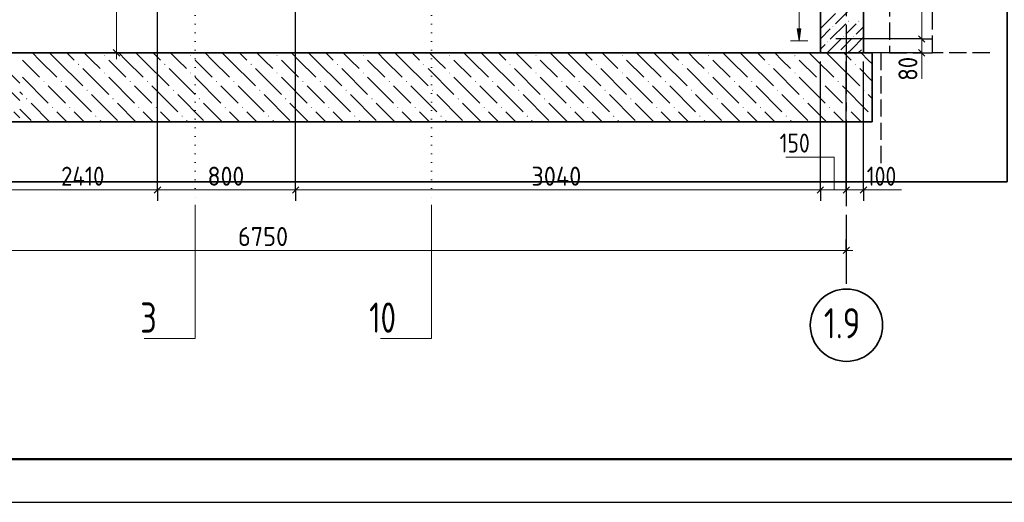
# Model space of a CAD drawing. Header units: millimetres. Extents: x 0 to 30446, y 0 to 14850.
# Tile 4 of 26: x 5792 to 11496, y 0 to 2796. Entities that reach past the tile are written whole.
import ezdxf

# ---------------------------------------------------------------- set-up
doc = ezdxf.new("R2010")
doc.units = ezdxf.units.MM
for name, pattern in [('______2', [135, 100, -35]), ('______5', [550, 400, -50, 50, -50]), ('______9', [50, 0, -50])]:
    doc.linetypes.add(name, pattern=pattern)
for name, color, linetype, lineweight in [('Standard', 7, 'Continuous', 25), ('Сечения символ', 7, 'Continuous', 25), ('Стена обрамление П-обр.', 7, 'Continuous', 25)]:
    doc.layers.add(name, color=color, linetype=linetype, lineweight=lineweight)
doc.layers.add('ЖБ Плита Фундамента верхний уровень', color=7, linetype='Continuous', lineweight=25, true_color=0x783c14)
doc.layers.add('ЖБ Стена верхний уровень', color=7, linetype='Continuous', lineweight=25, true_color=0x006e00)
doc.layers.add('Оси', color=7, linetype='______5', true_color=0x656565)
doc.layers.add('Размерная выноска', color=7, linetype='Continuous')
doc.styles.add('ISOCPEUR', font='txt')

msp = doc.modelspace()

# ---------------------------------------------------------------- hatches: boundary and pattern name
at = {"layer": 'ЖБ Плита Фундамента верхний уровень', "linetype": 'Continuous', "lineweight": 18, "transparency": 33554687}
for points in [[(6279.6, 2587.5), (6282.9, 2590.8), (6286.1, 2587.5), (6282.9, 2584.3)], [(6779.6, 2587.5), (6782.9, 2590.8), (6786.1, 2587.5), (6782.9, 2584.3)], [(7279.6, 2587.5), (7282.9, 2590.8), (7286.1, 2587.5), (7282.9, 2584.3)], [(7779.6, 2587.5), (7782.9, 2590.8), (7786.1, 2587.5), (7782.9, 2584.3)], [(8279.6, 2587.5), (8282.9, 2590.8), (8286.1, 2587.5), (8282.9, 2584.3)], [(8779.6, 2587.5), (8782.9, 2590.8), (8786.1, 2587.5), (8782.9, 2584.3)], [(9279.6, 2587.5), (9282.9, 2590.8), (9286.1, 2587.5), (9282.9, 2584.3)], [(9779.6, 2587.5), (9782.9, 2590.8), (9786.1, 2587.5), (9782.9, 2584.3)], [(10279.6, 2587.5), (10282.9, 2590.8), (10286.1, 2587.5), (10282.9, 2584.3)], [(6129.6, 2537.5), (6132.9, 2540.8), (6136.1, 2537.5), (6132.9, 2534.3)], [(6629.6, 2537.5), (6632.9, 2540.8), (6636.1, 2537.5), (6632.9, 2534.3)], [(7129.6, 2537.5), (7132.9, 2540.8), (7136.1, 2537.5), (7132.9, 2534.3)], [(7629.6, 2537.5), (7632.9, 2540.8), (7636.1, 2537.5), (7632.9, 2534.3)], [(8129.6, 2537.5), (8132.9, 2540.8), (8136.1, 2537.5), (8132.9, 2534.3)], [(8629.6, 2537.5), (8632.9, 2540.8), (8636.1, 2537.5), (8632.9, 2534.3)], [(9129.6, 2537.5), (9132.9, 2540.8), (9136.1, 2537.5), (9132.9, 2534.3)], [(9629.6, 2537.5), (9632.9, 2540.8), (9636.1, 2537.5), (9632.9, 2534.3)], [(10129.6, 2537.5), (10132.9, 2540.8), (10136.1, 2537.5), (10132.9, 2534.3)], [(10629.6, 2537.5), (10632.9, 2540.8), (10636.1, 2537.5), (10632.9, 2534.3)], [(6279.6, 2487.5), (6282.9, 2490.8), (6286.1, 2487.5), (6282.9, 2484.3)], [(6779.6, 2487.5), (6782.9, 2490.8), (6786.1, 2487.5), (6782.9, 2484.3)], [(7279.6, 2487.5), (7282.9, 2490.8), (7286.1, 2487.5), (7282.9, 2484.3)], [(7779.6, 2487.5), (7782.9, 2490.8), (7786.1, 2487.5), (7782.9, 2484.3)], [(8279.6, 2487.5), (8282.9, 2490.8), (8286.1, 2487.5), (8282.9, 2484.3)], [(8779.6, 2487.5), (8782.9, 2490.8), (8786.1, 2487.5), (8782.9, 2484.3)], [(9279.6, 2487.5), (9282.9, 2490.8), (9286.1, 2487.5), (9282.9, 2484.3)], [(9779.6, 2487.5), (9782.9, 2490.8), (9786.1, 2487.5), (9782.9, 2484.3)], [(10279.6, 2487.5), (10282.9, 2490.8), (10286.1, 2487.5), (10282.9, 2484.3)], [(5929.6, 2437.5), (5932.9, 2440.8), (5936.1, 2437.5), (5932.9, 2434.3)], [(6029.6, 2437.5), (6032.9, 2440.8), (6036.1, 2437.5), (6032.9, 2434.3)], [(6429.6, 2437.5), (6432.9, 2440.8), (6436.1, 2437.5), (6432.9, 2434.3)], [(6529.6, 2437.5), (6532.9, 2440.8), (6536.1, 2437.5), (6532.9, 2434.3)], [(6929.6, 2437.5), (6932.9, 2440.8), (6936.1, 2437.5), (6932.9, 2434.3)], [(7029.6, 2437.5), (7032.9, 2440.8), (7036.1, 2437.5), (7032.9, 2434.3)], [(7429.6, 2437.5), (7432.9, 2440.8), (7436.1, 2437.5), (7432.9, 2434.3)], [(7529.6, 2437.5), (7532.9, 2440.8), (7536.1, 2437.5), (7532.9, 2434.3)], [(7929.6, 2437.5), (7932.9, 2440.8), (7936.1, 2437.5), (7932.9, 2434.3)], [(8029.6, 2437.5), (8032.9, 2440.8), (8036.1, 2437.5), (8032.9, 2434.3)], [(8429.6, 2437.5), (8432.9, 2440.8), (8436.1, 2437.5), (8432.9, 2434.3)], [(8529.6, 2437.5), (8532.9, 2440.8), (8536.1, 2437.5), (8532.9, 2434.3)], [(8929.6, 2437.5), (8932.9, 2440.8), (8936.1, 2437.5), (8932.9, 2434.3)], [(9029.6, 2437.5), (9032.9, 2440.8), (9036.1, 2437.5), (9032.9, 2434.3)], [(9429.6, 2437.5), (9432.9, 2440.8), (9436.1, 2437.5), (9432.9, 2434.3)], [(9529.6, 2437.5), (9532.9, 2440.8), (9536.1, 2437.5), (9532.9, 2434.3)], [(9929.6, 2437.5), (9932.9, 2440.8), (9936.1, 2437.5), (9932.9, 2434.3)], [(10029.6, 2437.5), (10032.9, 2440.8), (10036.1, 2437.5), (10032.9, 2434.3)], [(10429.6, 2437.5), (10432.9, 2440.8), (10436.1, 2437.5), (10432.9, 2434.3)], [(10529.6, 2437.5), (10532.9, 2440.8), (10536.1, 2437.5), (10532.9, 2434.3)], [(5829.6, 2337.5), (5832.9, 2340.8), (5836.1, 2337.5), (5832.9, 2334.3)], [(6179.6, 2387.5), (6182.9, 2390.8), (6186.1, 2387.5), (6182.9, 2384.3)], [(6329.6, 2337.5), (6332.9, 2340.8), (6336.1, 2337.5), (6332.9, 2334.3)], [(6679.6, 2387.5), (6682.9, 2390.8), (6686.1, 2387.5), (6682.9, 2384.3)], [(6829.6, 2337.5), (6832.9, 2340.8), (6836.1, 2337.5), (6832.9, 2334.3)], [(7179.6, 2387.5), (7182.9, 2390.8), (7186.1, 2387.5), (7182.9, 2384.3)], [(7329.6, 2337.5), (7332.9, 2340.8), (7336.1, 2337.5), (7332.9, 2334.3)], [(7679.6, 2387.5), (7682.9, 2390.8), (7686.1, 2387.5), (7682.9, 2384.3)], [(7829.6, 2337.5), (7832.9, 2340.8), (7836.1, 2337.5), (7832.9, 2334.3)], [(8179.6, 2387.5), (8182.9, 2390.8), (8186.1, 2387.5), (8182.9, 2384.3)], [(8329.6, 2337.5), (8332.9, 2340.8), (8336.1, 2337.5), (8332.9, 2334.3)], [(8679.6, 2387.5), (8682.9, 2390.8), (8686.1, 2387.5), (8682.9, 2384.3)], [(8829.6, 2337.5), (8832.9, 2340.8), (8836.1, 2337.5), (8832.9, 2334.3)], [(9179.6, 2387.5), (9182.9, 2390.8), (9186.1, 2387.5), (9182.9, 2384.3)], [(9329.6, 2337.5), (9332.9, 2340.8), (9336.1, 2337.5), (9332.9, 2334.3)], [(9679.6, 2387.5), (9682.9, 2390.8), (9686.1, 2387.5), (9682.9, 2384.3)], [(9829.6, 2337.5), (9832.9, 2340.8), (9836.1, 2337.5), (9832.9, 2334.3)], [(10179.6, 2387.5), (10182.9, 2390.8), (10186.1, 2387.5), (10182.9, 2384.3)], [(10329.6, 2337.5), (10332.9, 2340.8), (10336.1, 2337.5), (10332.9, 2334.3)], [(10679.6, 2387.5), (10682.9, 2390.8), (10686.1, 2387.5), (10682.9, 2384.3)], [(5979.6, 2287.5), (5982.9, 2290.8), (5986.1, 2287.5), (5982.9, 2284.3)], [(6079.6, 2287.5), (6082.9, 2290.8), (6086.1, 2287.5), (6082.9, 2284.3)], [(6479.6, 2287.5), (6482.9, 2290.8), (6486.1, 2287.5), (6482.9, 2284.3)], [(6579.6, 2287.5), (6582.9, 2290.8), (6586.1, 2287.5), (6582.9, 2284.3)], [(6979.6, 2287.5), (6982.9, 2290.8), (6986.1, 2287.5), (6982.9, 2284.3)], [(7079.6, 2287.5), (7082.9, 2290.8), (7086.1, 2287.5), (7082.9, 2284.3)], [(7479.6, 2287.5), (7482.9, 2290.8), (7486.1, 2287.5), (7482.9, 2284.3)], [(7579.6, 2287.5), (7582.9, 2290.8), (7586.1, 2287.5), (7582.9, 2284.3)], [(7979.6, 2287.5), (7982.9, 2290.8), (7986.1, 2287.5), (7982.9, 2284.3)], [(8079.6, 2287.5), (8082.9, 2290.8), (8086.1, 2287.5), (8082.9, 2284.3)], [(8479.6, 2287.5), (8482.9, 2290.8), (8486.1, 2287.5), (8482.9, 2284.3)], [(8579.6, 2287.5), (8582.9, 2290.8), (8586.1, 2287.5), (8582.9, 2284.3)], [(8979.6, 2287.5), (8982.9, 2290.8), (8986.1, 2287.5), (8982.9, 2284.3)], [(9079.6, 2287.5), (9082.9, 2290.8), (9086.1, 2287.5), (9082.9, 2284.3)], [(9479.6, 2287.5), (9482.9, 2290.8), (9486.1, 2287.5), (9482.9, 2284.3)], [(9579.6, 2287.5), (9582.9, 2290.8), (9586.1, 2287.5), (9582.9, 2284.3)], [(9979.6, 2287.5), (9982.9, 2290.8), (9986.1, 2287.5), (9982.9, 2284.3)], [(10079.6, 2287.5), (10082.9, 2290.8), (10086.1, 2287.5), (10082.9, 2284.3)], [(10479.6, 2287.5), (10482.9, 2290.8), (10486.1, 2287.5), (10482.9, 2284.3)], [(10579.6, 2287.5), (10582.9, 2290.8), (10586.1, 2287.5), (10582.9, 2284.3)], [(6229.6, 2237.5), (6232.9, 2240.8), (6236.1, 2237.5), (6232.9, 2234.3)], [(6729.6, 2237.5), (6732.9, 2240.8), (6736.1, 2237.5), (6732.9, 2234.3)], [(7229.6, 2237.5), (7232.9, 2240.8), (7236.1, 2237.5), (7232.9, 2234.3)], [(7729.6, 2237.5), (7732.9, 2240.8), (7736.1, 2237.5), (7732.9, 2234.3)], [(8229.6, 2237.5), (8232.9, 2240.8), (8236.1, 2237.5), (8232.9, 2234.3)], [(8729.6, 2237.5), (8732.9, 2240.8), (8736.1, 2237.5), (8732.9, 2234.3)], [(9229.6, 2237.5), (9232.9, 2240.8), (9236.1, 2237.5), (9232.9, 2234.3)], [(9729.6, 2237.5), (9732.9, 2240.8), (9736.1, 2237.5), (9732.9, 2234.3)], [(10229.6, 2237.5), (10232.9, 2240.8), (10236.1, 2237.5), (10232.9, 2234.3)], [(10729.6, 2237.5), (10730.4, 2238.3), (10730.4, 2236.7)]]:
    msp.add_hatch(color=7, dxfattribs=at).paths.add_polyline_path(points, flags=16)
at = {"layer": 'ЖБ Стена верхний уровень', "linetype": 'Continuous', "lineweight": 18, "transparency": 33554687}
for points in [[(10500.4, 2757.5), (10502.9, 2760), (10505.4, 2757.5), (10502.9, 2755)], [(10590.4, 2787.5), (10592.9, 2790), (10595.4, 2787.5), (10592.9, 2785)], [(10650.4, 2787.5), (10652.9, 2790), (10655.4, 2787.5), (10652.9, 2785)], [(10560.4, 2697.5), (10562.9, 2700), (10565.4, 2697.5), (10562.9, 2695)], [(10620.4, 2697.5), (10622.9, 2700), (10625.4, 2697.5), (10622.9, 2695)], [(10470.4, 2667.5), (10472.9, 2670), (10475.4, 2667.5), (10472.9, 2665)], [(10530.4, 2607.5), (10532.9, 2610), (10535.4, 2607.5), (10532.9, 2605)]]:
    msp.add_hatch(color=7, dxfattribs=at).paths.add_polyline_path(points, flags=16)
at = {"layer": 'Стена обрамление П-обр.', "linetype": 'Continuous', "lineweight": 13, "transparency": 33554687}
msp.add_hatch(color=7, dxfattribs=at).paths.add_polyline_path([(10316.8, 2743.5), (10306.8, 2673.5), (10296.8, 2743.5)], flags=16)

# ---------------------------------------------------------------- linework, layer by layer
at = {"layer": 'Standard', "color": 7, "linetype": 'Continuous', "lineweight": 13, "transparency": 33554687}
for p, q in [((11017.4, 4884.5), (11017.4, 2684.5)), ((11017.4, 2684.5), (11017.4, 2604.5)), ((6353.2, 2604.5), (6353.2, 2567)), ((11017.4, 2604.5), (11017.4, 2567)), ((5330.4, 1809.5), (5792.3, 1809.5)), ((6590.4, 1809.5), (7390.4, 1809.5)), ((10430.4, 1809.5), (10392.9, 1809.5)), ((10430.4, 1809.5), (10580.4, 1809.5)), ((10430.4, 1809.5), (10467.9, 1809.5)), ((10580.4, 1809.5), (10680.4, 1809.5)), ((10680.4, 1809.5), (10717.9, 1809.5)), ((4980.4, 1459.9), (5792.3, 1459.9)), ((5792.3, 1459.9), (10580.4, 1459.9)), ((10580.4, 1459.9), (10617.9, 1459.9))]:
    msp.add_line(p, q, dxfattribs=at)
at = {"layer": 'Standard', "color": 7, "linetype": 'Continuous', "lineweight": -3, "transparency": 33554687}
for p, q in [((11017.4, 2684.5), (10954.9, 2684.5)), ((11017.4, 2684.5), (11079.9, 2684.5)), ((6353.2, 2604.5), (6290.7, 2604.5)), ((6353.2, 2604.5), (6415.7, 2604.5)), ((6353.2, 2604.5), (6353.2, 2604.5)), ((11017.4, 2604.5), (10954.9, 2604.5)), ((11017.4, 2604.5), (11079.9, 2604.5)), ((6590.4, 1809.5), (6590.4, 1872)), ((7390.4, 1809.5), (7390.4, 1872)), ((10430.4, 1809.5), (10430.4, 1872)), ((10430.4, 1809.5), (10430.4, 1872)), ((10580.4, 1809.5), (10580.4, 1872)), ((10680.4, 1809.5), (10680.4, 1872)), ((6590.4, 1809.5), (6590.4, 1747)), ((7390.4, 1809.5), (7390.4, 1747)), ((10430.4, 1809.5), (10430.4, 1747)), ((10430.4, 1809.5), (10430.4, 1747)), ((10430.4, 1809.5), (10430.4, 1809.5)), ((10580.4, 1809.5), (10580.4, 1747)), ((10680.4, 1809.5), (10680.4, 1747)), ((10580.4, 1459.9), (10580.4, 1522.4)), ((10580.4, 1459.9), (10580.4, 1397.4))]:
    msp.add_line(p, q, dxfattribs=at)
at = {"layer": 'Standard', "color": 7, "linetype": 'Continuous', "lineweight": 25, "transparency": 33554687}
for p, q in [((10998.6, 2703.2), (11036.1, 2665.7)), ((6371.9, 2585.7), (6334.4, 2623.2)), ((10998.6, 2623.2), (11036.1, 2585.7)), ((6571.6, 1790.7), (6609.1, 1828.2)), ((7371.6, 1790.7), (7409.1, 1828.2)), ((10411.6, 1790.7), (10449.1, 1828.2)), ((10411.6, 1790.7), (10449.1, 1828.2)), ((10561.6, 1790.7), (10599.1, 1828.2)), ((10661.6, 1790.7), (10699.1, 1828.2)), ((10561.6, 1441.2), (10599.1, 1478.7))]:
    msp.add_line(p, q, dxfattribs=at)
at = {"layer": 'Standard', "color": 254, "linetype": 'Continuous', "lineweight": 35, "true_color": 0xc4c4ff, "transparency": 33554687}
msp.add_line((1326.4, 1857.6), (5792.3, 1857.6), dxfattribs=at)
at = {"layer": 'Standard', "color": 7, "linetype": 'Continuous', "lineweight": 25, "transparency": 33554687}
msp.add_lwpolyline([(0, 0), (21000, 0), (21000, 14850), (0, 14850), (0, 0)], close=True, dxfattribs=at)
at = {"layer": 'Standard', "color": 7, "linetype": 'Continuous', "lineweight": 50, "transparency": 33554687}
msp.add_lwpolyline([(1000, 14600), (20750, 14600), (20750, 250), (1000, 250), (1000, 14600)], close=True, dxfattribs=at)
at = {"layer": 'Standard', "color": 254, "linetype": 'Continuous', "lineweight": 35, "true_color": 0xc4c4ff, "transparency": 33554687}
msp.add_lwpolyline([(5792.3, 1857.6), (11511.7, 1857.6), (11511.7, 6166), (5792.3, 6166)], dxfattribs=at)
at = {"layer": 'Standard', "color": 7, "linetype": 'Continuous', "lineweight": 13, "transparency": 33554687}
for points in [[(6353.2, 2604.5), (6353.2, 3374.4), (6353.2, 3374.4), (6353.2, 4504.5)], [(5792.3, 1809.5), (5792.3, 1809.5), (5792.3, 1809.5), (5792.3, 1809.5), (6246.2, 1809.5), (6246.2, 1809.5), (6590.4, 1809.5)], [(7390.4, 1809.5), (7953.1, 1809.5), (7953.1, 1809.5), (10430.4, 1809.5)]]:
    msp.add_lwpolyline(points, dxfattribs=at)
at = {"layer": 'Standard', "color": 7, "linetype": 'Continuous', "lineweight": -3, "transparency": 33554687}
for points in [[(6590.4, 1809.5), (6590.4, 2469.9), (6590.4, 2469.9), (6590.4, 4504.5)], [(7390.4, 1809.5), (7390.4, 3132.2), (7390.4, 3132.2), (7390.4, 4504.5)], [(11017.4, 2684.5), (11008.9, 2684.5), (11008.9, 2684.5), (10519.4, 2684.5)], [(11017.4, 2604.5), (11008.9, 2604.5), (11008.9, 2604.5), (10693, 2604.5)], [(10430.4, 1809.5), (10430.4, 1913.8), (10430.4, 1913.8), (10430.4, 2554.5)], [(10580.4, 1809.5), (10580.4, 1856.8), (10580.4, 1856.8), (10580.4, 2554.5)], [(10680.4, 1809.5), (10680.4, 1818.8), (10680.4, 1818.8), (10680.4, 2554.5)]]:
    msp.add_lwpolyline(points, dxfattribs=at)
at = {"layer": 'ЖБ Плита Фундамента верхний уровень', "color": 7, "linetype": 'Continuous', "lineweight": 35, "transparency": 33554687}
for p, q in [((5792.3, 2604.5), (5330.5, 2604.5)), ((10430.4, 2604.5), (5792.3, 2604.5)), ((10680.4, 2604.5), (10430.4, 2604.5)), ((10730.4, 2604.5), (10680.4, 2604.5)), ((10730.4, 2204.5), (10730.4, 2604.5)), ((1326.4, 2204.5), (5792.3, 2204.5)), ((5792.3, 2204.5), (10730.4, 2204.5))]:
    msp.add_line(p, q, dxfattribs=at)
at = {"layer": 'ЖБ Плита Фундамента верхний уровень', "color": 252, "linetype": 'Continuous', "lineweight": 18, "true_color": 0x8f8f8f, "transparency": 33554687}
for p, q in [((5907.9, 2562.5), (5865.9, 2604.5)), ((5965.9, 2604.5), (6007.9, 2562.5)), ((6065.9, 2604.5), (6107.9, 2562.5)), ((6207.9, 2562.5), (6165.9, 2604.5)), ((6407.9, 2562.5), (6365.9, 2604.5)), ((6465.9, 2604.5), (6507.9, 2562.5)), ((6565.9, 2604.5), (6607.9, 2562.5)), ((6707.9, 2562.5), (6665.9, 2604.5)), ((6907.9, 2562.5), (6865.9, 2604.5)), ((6965.9, 2604.5), (7007.9, 2562.5)), ((7065.9, 2604.5), (7107.9, 2562.5)), ((7207.9, 2562.5), (7165.9, 2604.5)), ((7407.9, 2562.5), (7365.9, 2604.5)), ((7465.9, 2604.5), (7507.9, 2562.5)), ((7565.9, 2604.5), (7607.9, 2562.5)), ((7707.9, 2562.5), (7665.9, 2604.5)), ((7907.9, 2562.5), (7865.9, 2604.5)), ((7965.9, 2604.5), (8007.9, 2562.5)), ((8065.9, 2604.5), (8107.9, 2562.5)), ((8207.9, 2562.5), (8165.9, 2604.5)), ((8407.9, 2562.5), (8365.9, 2604.5)), ((8465.9, 2604.5), (8507.9, 2562.5)), ((8565.9, 2604.5), (8607.9, 2562.5)), ((8707.9, 2562.5), (8665.9, 2604.5)), ((8907.9, 2562.5), (8865.9, 2604.5)), ((8965.9, 2604.5), (9007.9, 2562.5)), ((9065.9, 2604.5), (9107.9, 2562.5)), ((9207.9, 2562.5), (9165.9, 2604.5)), ((9407.9, 2562.5), (9365.9, 2604.5)), ((9465.9, 2604.5), (9507.9, 2562.5)), ((9565.9, 2604.5), (9607.9, 2562.5)), ((9707.9, 2562.5), (9665.9, 2604.5)), ((9907.9, 2562.5), (9865.9, 2604.5)), ((9965.9, 2604.5), (10007.9, 2562.5)), ((10065.9, 2604.5), (10107.9, 2562.5)), ((10207.9, 2562.5), (10165.9, 2604.5)), ((10407.9, 2562.5), (10365.9, 2604.5)), ((10465.9, 2604.5), (10507.9, 2562.5)), ((10565.9, 2604.5), (10607.9, 2562.5)), ((10707.9, 2562.5), (10665.9, 2604.5)), ((5657.9, 2562.5), (5792.3, 2428.1)), ((5807.9, 2562.5), (5907.9, 2462.5)), ((5907.9, 2562.5), (6007.9, 2462.5)), ((6007.9, 2562.5), (6157.9, 2412.5)), ((6157.9, 2512.5), (6307.9, 2362.5)), ((6257.9, 2512.5), (6207.9, 2562.5)), ((6307.9, 2562.5), (6407.9, 2462.5)), ((6407.9, 2562.5), (6507.9, 2462.5)), ((6507.9, 2562.5), (6657.9, 2412.5)), ((6657.9, 2512.5), (6807.9, 2362.5)), ((6757.9, 2512.5), (6707.9, 2562.5)), ((6807.9, 2562.5), (6907.9, 2462.5)), ((6907.9, 2562.5), (7007.9, 2462.5)), ((7007.9, 2562.5), (7157.9, 2412.5)), ((7157.9, 2512.5), (7307.9, 2362.5)), ((7257.9, 2512.5), (7207.9, 2562.5)), ((7307.9, 2562.5), (7407.9, 2462.5)), ((7407.9, 2562.5), (7507.9, 2462.5)), ((7507.9, 2562.5), (7657.9, 2412.5)), ((7657.9, 2512.5), (7807.9, 2362.5)), ((7757.9, 2512.5), (7707.9, 2562.5)), ((7807.9, 2562.5), (7907.9, 2462.5)), ((7907.9, 2562.5), (8007.9, 2462.5)), ((8007.9, 2562.5), (8157.9, 2412.5)), ((8157.9, 2512.5), (8307.9, 2362.5)), ((8257.9, 2512.5), (8207.9, 2562.5)), ((8307.9, 2562.5), (8407.9, 2462.5)), ((8407.9, 2562.5), (8507.9, 2462.5)), ((8507.9, 2562.5), (8657.9, 2412.5)), ((8657.9, 2512.5), (8807.9, 2362.5)), ((8757.9, 2512.5), (8707.9, 2562.5)), ((8807.9, 2562.5), (8907.9, 2462.5)), ((8907.9, 2562.5), (9007.9, 2462.5)), ((9007.9, 2562.5), (9157.9, 2412.5)), ((9157.9, 2512.5), (9307.9, 2362.5)), ((9257.9, 2512.5), (9207.9, 2562.5)), ((9307.9, 2562.5), (9407.9, 2462.5)), ((9407.9, 2562.5), (9507.9, 2462.5)), ((9507.9, 2562.5), (9657.9, 2412.5)), ((9657.9, 2512.5), (9807.9, 2362.5)), ((9757.9, 2512.5), (9707.9, 2562.5)), ((9807.9, 2562.5), (9907.9, 2462.5)), ((9907.9, 2562.5), (10007.9, 2462.5)), ((10007.9, 2562.5), (10157.9, 2412.5)), ((10157.9, 2512.5), (10307.9, 2362.5)), ((10257.9, 2512.5), (10207.9, 2562.5)), ((10307.9, 2562.5), (10407.9, 2462.5)), ((10407.9, 2562.5), (10507.9, 2462.5)), ((10507.9, 2562.5), (10657.9, 2412.5)), ((10657.9, 2512.5), (10730.4, 2440)), ((10730.4, 2540), (10707.9, 2562.5)), ((5807.9, 2462.5), (5957.9, 2312.5)), ((6307.9, 2462.5), (6457.9, 2312.5)), ((6807.9, 2462.5), (6957.9, 2312.5)), ((7307.9, 2462.5), (7457.9, 2312.5)), ((7807.9, 2462.5), (7957.9, 2312.5)), ((8307.9, 2462.5), (8457.9, 2312.5)), ((8807.9, 2462.5), (8957.9, 2312.5)), ((9307.9, 2462.5), (9457.9, 2312.5)), ((9807.9, 2462.5), (9957.9, 2312.5)), ((10307.9, 2462.5), (10457.9, 2312.5)), ((5707.9, 2412.5), (5792.3, 2328.1)), ((6007.9, 2362.5), (5957.9, 2412.5)), ((6057.9, 2412.5), (6207.9, 2262.5)), ((6507.9, 2362.5), (6457.9, 2412.5)), ((6557.9, 2412.5), (6707.9, 2262.5)), ((7007.9, 2362.5), (6957.9, 2412.5)), ((7057.9, 2412.5), (7207.9, 2262.5)), ((7507.9, 2362.5), (7457.9, 2412.5)), ((7557.9, 2412.5), (7707.9, 2262.5)), ((8007.9, 2362.5), (7957.9, 2412.5)), ((8057.9, 2412.5), (8207.9, 2262.5)), ((8507.9, 2362.5), (8457.9, 2412.5)), ((8557.9, 2412.5), (8707.9, 2262.5)), ((9007.9, 2362.5), (8957.9, 2412.5)), ((9057.9, 2412.5), (9207.9, 2262.5)), ((9507.9, 2362.5), (9457.9, 2412.5)), ((9557.9, 2412.5), (9707.9, 2262.5)), ((10007.9, 2362.5), (9957.9, 2412.5)), ((10057.9, 2412.5), (10207.9, 2262.5)), ((10507.9, 2362.5), (10457.9, 2412.5)), ((10557.9, 2412.5), (10707.9, 2262.5)), ((5792.3, 2378.1), (5807.9, 2362.5)), ((6057.9, 2312.5), (6007.9, 2362.5)), ((6207.9, 2362.5), (6357.9, 2212.5)), ((6557.9, 2312.5), (6507.9, 2362.5)), ((6707.9, 2362.5), (6857.9, 2212.5)), ((7057.9, 2312.5), (7007.9, 2362.5)), ((7207.9, 2362.5), (7357.9, 2212.5)), ((7557.9, 2312.5), (7507.9, 2362.5)), ((7707.9, 2362.5), (7857.9, 2212.5)), ((8057.9, 2312.5), (8007.9, 2362.5)), ((8207.9, 2362.5), (8357.9, 2212.5)), ((8557.9, 2312.5), (8507.9, 2362.5)), ((8707.9, 2362.5), (8857.9, 2212.5)), ((9057.9, 2312.5), (9007.9, 2362.5)), ((9207.9, 2362.5), (9357.9, 2212.5)), ((9557.9, 2312.5), (9507.9, 2362.5)), ((9707.9, 2362.5), (9857.9, 2212.5)), ((10057.9, 2312.5), (10007.9, 2362.5)), ((10207.9, 2362.5), (10357.9, 2212.5)), ((10557.9, 2312.5), (10507.9, 2362.5)), ((10707.9, 2362.5), (10730.4, 2340)), ((5965.9, 2204.5), (5857.9, 2312.5)), ((6465.9, 2204.5), (6357.9, 2312.5)), ((6965.9, 2204.5), (6857.9, 2312.5)), ((7465.9, 2204.5), (7357.9, 2312.5)), ((7965.9, 2204.5), (7857.9, 2312.5)), ((8465.9, 2204.5), (8357.9, 2312.5)), ((8965.9, 2204.5), (8857.9, 2312.5)), ((9465.9, 2204.5), (9357.9, 2312.5)), ((9965.9, 2204.5), (9857.9, 2312.5)), ((10465.9, 2204.5), (10357.9, 2312.5)), ((5757.9, 2262.5), (5792.3, 2228.1)), ((5792.3, 2278.1), (5857.9, 2212.5)), ((6007.9, 2262.5), (6065.9, 2204.5)), ((6107.9, 2262.5), (6165.9, 2204.5)), ((6507.9, 2262.5), (6565.9, 2204.5)), ((6607.9, 2262.5), (6665.9, 2204.5)), ((7007.9, 2262.5), (7065.9, 2204.5)), ((7107.9, 2262.5), (7165.9, 2204.5)), ((7507.9, 2262.5), (7565.9, 2204.5)), ((7607.9, 2262.5), (7665.9, 2204.5)), ((8007.9, 2262.5), (8065.9, 2204.5)), ((8107.9, 2262.5), (8165.9, 2204.5)), ((8507.9, 2262.5), (8565.9, 2204.5)), ((8607.9, 2262.5), (8665.9, 2204.5)), ((9007.9, 2262.5), (9065.9, 2204.5)), ((9107.9, 2262.5), (9165.9, 2204.5)), ((9507.9, 2262.5), (9565.9, 2204.5)), ((9607.9, 2262.5), (9665.9, 2204.5)), ((10007.9, 2262.5), (10065.9, 2204.5)), ((10107.9, 2262.5), (10165.9, 2204.5)), ((10507.9, 2262.5), (10565.9, 2204.5)), ((10607.9, 2262.5), (10665.9, 2204.5)), ((6265.9, 2204.5), (6257.9, 2212.5)), ((6765.9, 2204.5), (6757.9, 2212.5)), ((7265.9, 2204.5), (7257.9, 2212.5)), ((7765.9, 2204.5), (7757.9, 2212.5)), ((8265.9, 2204.5), (8257.9, 2212.5)), ((8765.9, 2204.5), (8757.9, 2212.5)), ((9265.9, 2204.5), (9257.9, 2212.5)), ((9765.9, 2204.5), (9757.9, 2212.5)), ((10265.9, 2204.5), (10257.9, 2212.5))]:
    msp.add_line(p, q, dxfattribs=at)
at = {"layer": 'ЖБ Стена верхний уровень', "color": 7, "linetype": 'Continuous', "lineweight": 35, "transparency": 33554687}
for p, q in [((10430.4, 5344.5), (10430.4, 2604.5)), ((10680.4, 2604.5), (10680.4, 5344.5)), ((10430.4, 2604.5), (10680.4, 2604.5))]:
    msp.add_line(p, q, dxfattribs=at)
at = {"layer": 'ЖБ Стена верхний уровень', "color": 253, "linetype": '______2', "lineweight": -3, "true_color": 0xababab, "transparency": 33554687}
for p, q in [((10830.4, 5344.5), (10830.4, 2604.5)), ((11080.4, 2604.5), (11080.4, 5344.5)), ((10780.4, 2604.5), (10780.4, 1957.6)), ((10830.4, 2604.5), (10780.4, 2604.5)), ((10830.4, 2604.5), (11080.4, 2604.5)), ((11411.7, 2604.5), (11080.4, 2604.5))]:
    msp.add_line(p, q, dxfattribs=at)
at = {"layer": 'ЖБ Стена верхний уровень', "color": 251, "linetype": 'Continuous', "lineweight": 18, "true_color": 0x494949, "transparency": 33554687}
for p, q in [((10607.9, 2862.5), (10517.9, 2772.5)), ((10517.9, 2832.5), (10430.4, 2745)), ((10487.9, 2742.5), (10430.4, 2685)), ((10577.9, 2772.5), (10487.9, 2682.5)), ((10577.9, 2712.5), (10607.9, 2742.5)), ((10607.9, 2742.5), (10637.9, 2772.5)), ((10680.4, 2755), (10637.9, 2712.5)), ((10547.9, 2682.5), (10469.9, 2604.5)), ((10607.9, 2682.5), (10547.9, 2622.5)), ((10607.9, 2622.5), (10680.4, 2695)), ((10430.4, 2625), (10457.9, 2652.5)), ((10607.9, 2622.5), (10589.9, 2604.5)), ((10667.9, 2622.5), (10649.9, 2604.5))]:
    msp.add_line(p, q, dxfattribs=at)
at = {"layer": 'Оси', "color": 8, "linetype": '______5', "lineweight": -3, "transparency": 33554687}
msp.add_line((10580.4, 6066), (10580.4, 1263.7), dxfattribs=at)
at = {"layer": 'Оси', "color": 7, "linetype": 'Continuous', "lineweight": 35, "transparency": 33554687}
msp.add_circle((10581.5, 1026.1), 209.6, dxfattribs=at)
at = {"layer": 'Размерная выноска', "color": 251, "linetype": 'Continuous', "lineweight": 13, "true_color": 0x656565, "transparency": 33554687}
msp.add_line((11017.4, 2604.5), (11017.4, 2454.5), dxfattribs=at)
at = {"layer": 'Размерная выноска', "color": 7, "linetype": 'Continuous', "lineweight": 13, "transparency": 33554687}
for p, q in [((10510.4, 1999.5), (10230.4, 1999.5)), ((10510.4, 1809.5), (10510.4, 1999.5)), ((10680.4, 1809.5), (10900.4, 1809.5))]:
    msp.add_line(p, q, dxfattribs=at)
at = {"layer": 'Сечения символ', "color": 7, "linetype": '______9', "lineweight": 13, "transparency": 33554687}
for p, q in [((6807.9, 5475.6), (6807.9, 1723.9)), ((8177.9, 5475.6), (8177.9, 1723.9))]:
    msp.add_line(p, q, dxfattribs=at)
at = {"layer": 'Сечения символ', "color": 7, "linetype": 'Continuous', "lineweight": 13, "transparency": 33554687}
for points in [[(6807.9, 1723.9), (6807.9, 948.6), (6512.9, 948.6)], [(8177.9, 1723.9), (8177.9, 948.6), (7882.9, 948.6)]]:
    msp.add_lwpolyline(points, dxfattribs=at)
at = {"layer": 'Стена обрамление П-обр.', "color": 251, "linetype": 'Continuous', "lineweight": 13, "true_color": 0x494949, "transparency": 33554687}
for p, q in [((10306.8, 2743.5), (10306.8, 4603.5)), ((10306.8, 2673.5), (10296.8, 2743.5)), ((10296.8, 2743.5), (10316.8, 2743.5)), ((10316.8, 2743.5), (10306.8, 2673.5)), ((10306.8, 2673.5), (10256.8, 2673.5)), ((10306.8, 2673.5), (10356.8, 2673.5)), ((10306.8, 2673.5), (10306.8, 2673.5))]:
    msp.add_line(p, q, dxfattribs=at)

# ---------------------------------------------------------------- texts
at = {"layer": 'Standard', "color": 7, "linetype": 'Continuous', "lineweight": 25, "transparency": 33554687, "insert": (10992.4, 2442.7), "char_height": 110, "width": 201.966, "attachment_point": 7, "rotation": 90, "style": 'ISOCPEUR'}
msp.add_mtext('\\W0.87;80', dxfattribs=at)
at = {"layer": 'Standard', "color": 7, "linetype": 'Continuous', "lineweight": 25, "transparency": 33554687, "char_height": 110, "attachment_point": 7, "style": 'ISOCPEUR'}
for s, insert, width in [('\\W0.83;150', (10194.1, 2026.4), 254.286), ('\\W0.87;2410', (6032.4, 1834.5), 344.716), ('\\W0.91;800', (6880.4, 1834.5), 280.994), ('\\W0.93;3040', (8756.4, 1834.5), 370.19), ('\\W0.83;100', (10699.1, 1834.5), 254.286), ('\\W0.93;6750', (7056.9, 1484.9), 359.047)]:
    msp.add_mtext(s, dxfattribs=dict(at, insert=insert, width=width))
at = {"layer": 'Оси', "color": 7, "linetype": 'Continuous', "lineweight": 35, "transparency": 33554687, "insert": (10450.2, 950), "char_height": 175, "width": 331.375, "attachment_point": 7, "style": 'ISOCPEUR'}
msp.add_mtext('\\W0.79;1.9', dxfattribs=at)
at = {"layer": 'Сечения символ', "color": 7, "linetype": 'Continuous', "lineweight": 35, "transparency": 33554687, "char_height": 175, "attachment_point": 7, "style": 'ISOCPEUR'}
for s, insert, width in [('\\W0.78;3', (6490.5, 982.8), 190.405), ('\\W0.75;10', (7816.7, 982.8), 275.498)]:
    msp.add_mtext(s, dxfattribs=dict(at, insert=insert, width=width))

doc.saveas('drawing.dxf')
